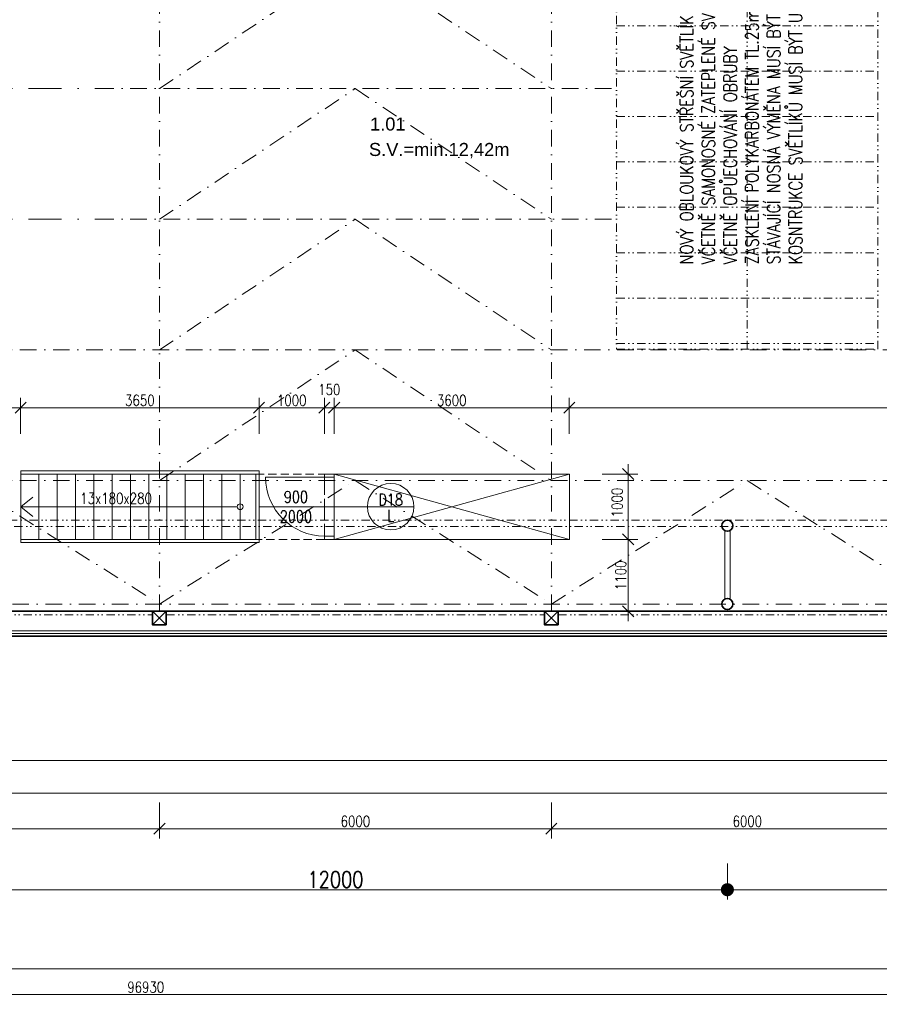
# Model space of a CAD drawing. Header units: millimetres. Extents: x -485339 to 350584, y -1189936 to 0.
# Tile 76 of 256: x -229878 to -216717, y -1065795 to -1050723. Entities that reach past the tile are written whole.
import ezdxf
from ezdxf.enums import TextEntityAlignment as Align

# ---------------------------------------------------------------- set-up
doc = ezdxf.new("R2010")
doc.units = ezdxf.units.MM
doc.header["$LTSCALE"] = 10
for name, pattern in [('DASHDOT', [25.4, 12.7, -6.35, 0, -6.35]), ('DĚLICÍ2', [15.875, 6.35, -3.175, 0, -3.175, 0, -3.175]), ('ČÁRKOVANÁ', [19.05, 12.7, -6.35])]:
    doc.linetypes.add(name, pattern=pattern)
doc.layers.get('Defpoints').update_dxf_attribs({"color": 201})
for name, color, linetype, lineweight in [('N_dveře', 10, 'Continuous', 18), ('N_kóty', 10, 'Continuous', 18), ('N_popis', 10, 'Continuous', 18), ('N_popis_otvory', 10, 'Continuous', 18), ('N_čáry_nad', 10, 'DĚLICÍ2', 18), ('N_čáry_obrys', 10, 'Continuous', 35), ('N_čáry_obv.plášt', 212, 'Continuous', 18), ('N_čáry_plné', 10, 'Continuous', 18), ('St__otvory_dveře', 40, 'Continuous', 18), ('St_kóty', 132, 'Continuous', 18), ('St_plocha_místnosti', 250, 'Continuous', 18), ('St_popis', 250, 'Continuous', 18), ('St_sloupy_konstrukce haly', 5, 'Continuous', 35), ('St_sloupy_opláštění_půdorys', 25, 'Continuous', 35), ('St_čáry_nad', 250, 'DĚLICÍ2', 18), ('St_čáry_osy', 250, 'DASHDOT', 18), ('St_čáry_plné', 250, 'Continuous', 18)]:
    doc.layers.add(name, color=color, linetype=linetype, lineweight=lineweight)
doc.styles.add('Andy', font='arial.ttf')
doc.styles.get("Standard").update_dxf_attribs({"font": 'simplex.shx', "width": 0.8})
doc.linetypes.add('IZOLACE', pattern='A,0.0001,-0.1,[134,ltypeshp.shx,S=0.1,R=0,X=-0.1,Y=0],-0.2,[134,ltypeshp.shx,S=0.1,R=180,X=0.1,Y=0],-0.1', length=0.4001)
doc.dimstyles.new('stavebníM100', dxfattribs={"dimtxt": 165, "dimasz": 170, "dimexe": 150, "dimexo": 100, "dimgap": 30, "dimtad": 1, "dimdec": 0, "dimtxsty": 'Standard', "dimblk": 'OBLIQUE', "dimcen": -2.5, "dimdle": 150, "dimclrd": 256, "dimclre": 256, "dimclrt": 256, "dimadec": 4, "dimazin": 0, "dimtfac": 1, "dimtdec": 0, "dimtmove": 2, "dimatfit": 3, "dimldrblk": 'OBLIQUE', "dimfxl": 400, "dimfxlon": 1, "dimlwd": -1, "dimlwe": -1, "dimarcsym": 0})
doc.dimstyles.new('stavebníM100_modul', dxfattribs={"dimtxt": 250, "dimasz": 200, "dimexe": 150, "dimexo": 100, "dimgap": 30, "dimtad": 1, "dimdec": 0, "dimtxsty": 'Standard', "dimblk": 'DOT', "dimcen": -2.5, "dimdle": 150, "dimclrd": 256, "dimclre": 256, "dimclrt": 256, "dimadec": 4, "dimazin": 0, "dimtfac": 1, "dimtdec": 0, "dimtmove": 2, "dimatfit": 3, "dimldrblk": 'OBLIQUE', "dimfxl": 400, "dimfxlon": 1, "dimlwd": -1, "dimlwe": -1, "dimarcsym": 0})

# ---------------------------------------------------------------- blocks, each defined once
blk = doc.blocks.new('G$C08AFE675')
at = {"layer": 'St_sloupy_konstrukce haly', "color": 250, "lineweight": 18, "ltscale": 2}
for points in [[(-525, 40), (525, 40)], [(-525, -40), (525, -40)]]:
    blk.add_lwpolyline(points, dxfattribs=at)
at = {"layer": 'St_sloupy_konstrukce haly', "ltscale": 2}
for centre in [(-600, 0), (600, 0)]:
    blk.add_circle(centre, 85, dxfattribs=at)
blk = doc.blocks.new('G$C0F2906C7')
at = {"layer": 'St_sloupy_opláštění_půdorys', "ltscale": 2}
blk.add_lwpolyline([(-105, -105), (105, -105), (105, 105), (-105, 105)], close=True, dxfattribs=at)
for points in [[(-105, 105), (105, -105)], [(105, 105), (-105, -105)]]:
    blk.add_lwpolyline(points, dxfattribs=at)
blk = doc.blocks.new('*U6988')
at = {"layer": 'St_čáry_osy', "ltscale": 2}
blk.add_lwpolyline([(-3000, -1945), (-4, -55), (3000, -1945)], dxfattribs=at)
blk = doc.blocks.new('*U6987')
at = {"layer": 'St_čáry_osy', "ltscale": 2}
for p in [(36000, 0), (42000, 0), (48000, 0)]:
    blk.add_blockref('*U6988', p, dxfattribs=at)
blk = doc.blocks.new('*U6990')
at = {"layer": 'St_čáry_osy', "ltscale": 2}
blk.add_lwpolyline([(-3000, -1000), (-4, 1000), (3000, -1000)], dxfattribs=at)
blk = doc.blocks.new('*U6989')
at = {"layer": 'St_čáry_osy', "ltscale": 2}
for p in [(36000, 6000), (36000, 4000), (36000, 2000), (36000, 0)]:
    blk.add_blockref('*U6990', p, dxfattribs=at)
blk = doc.blocks.new('_OBLIQUE')
at = {"color": 0, "linetype": 'ByBlock'}
blk.add_line((-0.5, -0.5), (0.5, 0.5), dxfattribs=at)
blk = doc.blocks.new('*D6996')
at = {"layer": 'Defpoints', "color": 0}
for p in [(-276113, -1061874), (-206363, -1062274), (-206363, -1062563)]:
    blk.add_point(p, dxfattribs=at)
at = {"layer": 'St_kóty'}
for p, q in [((-276113, -1062163), (-276113, -1062713)), ((-206363, -1062374), (-206363, -1062713)), ((-276263, -1062563), (-206213, -1062563))]:
    blk.add_line(p, q, dxfattribs=at)
at = {"layer": 'St_kóty', "linetype": 'ByBlock', "xscale": 170, "yscale": 170, "zscale": 170, "rotation": 180}
blk.add_blockref('_OBLIQUE', (-276113, -1062563), dxfattribs=at)
at = {"layer": 'St_kóty', "linetype": 'ByBlock', "xscale": 170, "yscale": 170, "zscale": 170}
blk.add_blockref('_OBLIQUE', (-206363, -1062563), dxfattribs=at)
at = {"layer": 'St_kóty', "insert": (-241238, -1062450), "char_height": 165, "attachment_point": 5}
blk.add_mtext('69750', dxfattribs=at)
blk = doc.blocks.new('*D7019')
at = {"layer": 'Defpoints', "color": 0}
for p in [(-233738, -1059883), (-227738, -1059883), (-227738, -1063107)]:
    blk.add_point(p, dxfattribs=at)
at = {"layer": 'St_kóty'}
for p, q in [((-233738, -1062707), (-233738, -1063257)), ((-227738, -1062707), (-227738, -1063257)), ((-233888, -1063107), (-227588, -1063107))]:
    blk.add_line(p, q, dxfattribs=at)
at = {"layer": 'St_kóty', "linetype": 'ByBlock', "xscale": 170, "yscale": 170, "zscale": 170, "rotation": 180}
blk.add_blockref('_OBLIQUE', (-233738, -1063107), dxfattribs=at)
at = {"layer": 'St_kóty', "linetype": 'ByBlock', "xscale": 170, "yscale": 170, "zscale": 170}
blk.add_blockref('_OBLIQUE', (-227738, -1063107), dxfattribs=at)
at = {"layer": 'St_kóty', "insert": (-230738, -1062994), "char_height": 165, "attachment_point": 5}
blk.add_mtext('6000', dxfattribs=at)
blk = doc.blocks.new('*D7020')
at = {"layer": 'Defpoints', "color": 0}
for p in [(-227738, -1059883), (-221738, -1059883), (-221738, -1063107)]:
    blk.add_point(p, dxfattribs=at)
at = {"layer": 'St_kóty'}
for p, q in [((-227738, -1062707), (-227738, -1063257)), ((-221738, -1062707), (-221738, -1063257)), ((-227888, -1063107), (-221588, -1063107))]:
    blk.add_line(p, q, dxfattribs=at)
at = {"layer": 'St_kóty', "linetype": 'ByBlock', "xscale": 170, "yscale": 170, "zscale": 170, "rotation": 180}
blk.add_blockref('_OBLIQUE', (-227738, -1063107), dxfattribs=at)
at = {"layer": 'St_kóty', "linetype": 'ByBlock', "xscale": 170, "yscale": 170, "zscale": 170}
blk.add_blockref('_OBLIQUE', (-221738, -1063107), dxfattribs=at)
at = {"layer": 'St_kóty', "insert": (-224738, -1062994), "char_height": 165, "attachment_point": 5}
blk.add_mtext('6000', dxfattribs=at)
blk = doc.blocks.new('*D7021')
at = {"layer": 'Defpoints', "color": 0}
for p in [(-221738, -1059883), (-215738, -1059883), (-215738, -1063107)]:
    blk.add_point(p, dxfattribs=at)
at = {"layer": 'St_kóty'}
for p, q in [((-221738, -1062707), (-221738, -1063257)), ((-215738, -1062707), (-215738, -1063257)), ((-221888, -1063107), (-215588, -1063107))]:
    blk.add_line(p, q, dxfattribs=at)
at = {"layer": 'St_kóty', "linetype": 'ByBlock', "xscale": 170, "yscale": 170, "zscale": 170, "rotation": 180}
blk.add_blockref('_OBLIQUE', (-221738, -1063107), dxfattribs=at)
at = {"layer": 'St_kóty', "linetype": 'ByBlock', "xscale": 170, "yscale": 170, "zscale": 170}
blk.add_blockref('_OBLIQUE', (-215738, -1063107), dxfattribs=at)
at = {"layer": 'St_kóty', "insert": (-218738, -1062994), "char_height": 165, "attachment_point": 5}
blk.add_mtext('6000', dxfattribs=at)
blk = doc.blocks.new('_Dot')
at = {"color": 0, "linetype": 'ByBlock', "lineweight": -2}
blk.add_line((-0.5, 0), (-1, 0), dxfattribs=at)
at = {"color": 0, "linetype": 'ByBlock', "const_width": 0.5}
blk.add_lwpolyline([(-0.25, 0, 1), (0.25, 0, 1)], format="xyb", close=True, dxfattribs=at)
blk = doc.blocks.new('*D7034')
at = {"layer": 'Defpoints', "color": 0}
for p in [(-219043, -1040868), (-207051, -1040782), (-219043, -1064041)]:
    blk.add_point(p, dxfattribs=at)
at = {"layer": 'St_kóty'}
for p, q in [((-219043, -1063641), (-219043, -1064191)), ((-207051, -1063641), (-207051, -1064191)), ((-207251, -1064041), (-218843, -1064041))]:
    blk.add_line(p, q, dxfattribs=at)
at = {"layer": 'St_kóty', "linetype": 'ByBlock', "xscale": 200, "yscale": 200, "zscale": 200, "rotation": 180}
blk.add_blockref('_Dot', (-219043, -1064041), dxfattribs=at)
at = {"layer": 'St_kóty', "linetype": 'ByBlock', "xscale": 200, "yscale": 200, "zscale": 200}
blk.add_blockref('_Dot', (-207051, -1064041), dxfattribs=at)
at = {"layer": 'St_kóty', "insert": (-213047, -1063886), "char_height": 250, "attachment_point": 5}
blk.add_mtext('11992', dxfattribs=at)
blk = doc.blocks.new('*D7035')
at = {"layer": 'Defpoints', "color": 0}
for p in [(-231043, -1040868), (-219043, -1040868), (-231043, -1064041)]:
    blk.add_point(p, dxfattribs=at)
at = {"layer": 'St_kóty'}
for p, q in [((-231043, -1063641), (-231043, -1064191)), ((-219043, -1063641), (-219043, -1064191)), ((-219243, -1064041), (-230843, -1064041))]:
    blk.add_line(p, q, dxfattribs=at)
at = {"layer": 'St_kóty', "linetype": 'ByBlock', "xscale": 200, "yscale": 200, "zscale": 200, "rotation": 180}
blk.add_blockref('_Dot', (-231043, -1064041), dxfattribs=at)
at = {"layer": 'St_kóty', "linetype": 'ByBlock', "xscale": 200, "yscale": 200, "zscale": 200}
blk.add_blockref('_Dot', (-219043, -1064041), dxfattribs=at)
at = {"layer": 'St_kóty', "insert": (-225043, -1063886), "char_height": 250, "attachment_point": 5}
blk.add_mtext('12000', dxfattribs=at)
blk = doc.blocks.new('*D7256')
at = {"layer": 'Defpoints', "color": 0}
for p in [(-179483, -1042046), (-276413, -1060078), (-179483, -1065645)]:
    blk.add_point(p, dxfattribs=at)
at = {"layer": 'St_kóty'}
for p, q in [((-276413, -1065245), (-276413, -1065795)), ((-179483, -1065245), (-179483, -1065795)), ((-276563, -1065645), (-179333, -1065645))]:
    blk.add_line(p, q, dxfattribs=at)
at = {"layer": 'St_kóty', "linetype": 'ByBlock', "xscale": 170, "yscale": 170, "zscale": 170, "rotation": 180}
blk.add_blockref('_OBLIQUE', (-276413, -1065645), dxfattribs=at)
at = {"layer": 'St_kóty', "linetype": 'ByBlock', "xscale": 170, "yscale": 170, "zscale": 170}
blk.add_blockref('_OBLIQUE', (-179483, -1065645), dxfattribs=at)
at = {"layer": 'St_kóty', "insert": (-227948, -1065533), "char_height": 165, "attachment_point": 5}
blk.add_mtext('96930', dxfattribs=at)
blk = doc.blocks.new('*D7257')
at = {"layer": 'Defpoints', "color": 0}
for p in [(-276413, -1060078), (-195583, -1060478), (-195583, -1065253)]:
    blk.add_point(p, dxfattribs=at)
at = {"layer": 'St_kóty'}
for p, q in [((-276413, -1064853), (-276413, -1065403)), ((-195583, -1064853), (-195583, -1065403)), ((-276563, -1065253), (-195433, -1065253))]:
    blk.add_line(p, q, dxfattribs=at)
at = {"layer": 'St_kóty', "linetype": 'ByBlock', "xscale": 170, "yscale": 170, "zscale": 170, "rotation": 180}
blk.add_blockref('_OBLIQUE', (-276413, -1065253), dxfattribs=at)
at = {"layer": 'St_kóty', "linetype": 'ByBlock', "xscale": 170, "yscale": 170, "zscale": 170}
blk.add_blockref('_OBLIQUE', (-195583, -1065253), dxfattribs=at)
at = {"layer": 'St_kóty', "insert": (-235998, -1065141), "char_height": 165, "attachment_point": 5}
blk.add_mtext('80830', dxfattribs=at)
blk = doc.blocks.new('*D7307')
at = {"layer": 'Defpoints', "color": 0}
for p in [(-276413, -1060654), (-206363, -1060654), (-206363, -1062062)]:
    blk.add_point(p, dxfattribs=at)
at = {"layer": 'N_kóty'}
for p, q in [((-276413, -1061662), (-276413, -1062212)), ((-206363, -1061662), (-206363, -1062212)), ((-276563, -1062062), (-206213, -1062062))]:
    blk.add_line(p, q, dxfattribs=at)
at = {"layer": 'N_kóty', "linetype": 'ByBlock', "xscale": 170, "yscale": 170, "zscale": 170, "rotation": 180}
blk.add_blockref('_OBLIQUE', (-276413, -1062062), dxfattribs=at)
at = {"layer": 'N_kóty', "linetype": 'ByBlock', "xscale": 170, "yscale": 170, "zscale": 170}
blk.add_blockref('_OBLIQUE', (-206363, -1062062), dxfattribs=at)
at = {"layer": 'N_kóty', "insert": (-241388, -1061949), "char_height": 165, "attachment_point": 5}
blk.add_mtext('70050', dxfattribs=at)
blk = doc.blocks.new('*U7799')
at = {"layer": 'St_čáry_plné', "ltscale": 2}
blk.add_line((0, 500), (0, -500), dxfattribs=at)
blk = doc.blocks.new('*U7800')
at = {"layer": 'St_čáry_plné', "lineweight": 18}
for p in [(0, 0), (280, 0), (560, 0), (840, 0), (1120, 0), (1400, 0), (1680, 0), (1960, 0), (2240, 0), (2520, 0), (2800, 0), (3080, 0)]:
    blk.add_blockref('*U7799', p, dxfattribs=at)
blk = doc.blocks.new('G$C4A64DE30')
at = {"layer": 'N_dveře', "ltscale": 2}
blk.add_lwpolyline([(-150, 450), (-1050, 450)], dxfattribs=at)
blk.add_arc((-150, 450), 900, 180, 270, dxfattribs=at)
at = {"layer": 'N_popis_otvory'}
blk.add_lwpolyline([(-1155, 0), (510, 0)], dxfattribs=at)
blk.add_circle((865, 0), 355, dxfattribs=at)
at = {"layer": 'N_čáry_plné'}
blk.add_lwpolyline([(510, 0), (1219, 0)], dxfattribs=at)
at = {"layer": 'St__otvory_dveře', "linetype": 'ČÁRKOVANÁ', "ltscale": 2}
for points in [[(-150, 450), (-150, 500), (0, 500), (0, 450)], [(-150, -500), (-150, -450), (0, -450), (0, -500)]]:
    blk.add_lwpolyline(points, close=True, dxfattribs=at)
for points in [[(-150, 450), (-150, -450)], [(0, 450), (0, -450)]]:
    blk.add_lwpolyline(points, dxfattribs=at)
at = {"layer": 'N_popis_otvory', "width": 0.8}
for s, p in [('D18', (865, 108)), ('L', (865, -139))]:
    blk.add_text(s, height=180, dxfattribs=at).set_placement(p, align=Align.MIDDLE_CENTER)
at = {"layer": 'N_popis_otvory', "insert": (-587, 0), "char_height": 180, "width": 1342.53, "attachment_point": 5}
blk.add_mtext('900\\P2000', dxfattribs=at)
blk = doc.blocks.new('*D7811')
at = {"layer": 'Defpoints', "color": 0}
for p in [(-226213, -1056663), (-229863, -1057628), (-226213, -1057628)]:
    blk.add_point(p, dxfattribs=at)
at = {"layer": 'St_kóty'}
for p, q in [((-229863, -1057063), (-229863, -1056513)), ((-226213, -1057063), (-226213, -1056513)), ((-230013, -1056663), (-226063, -1056663))]:
    blk.add_line(p, q, dxfattribs=at)
at = {"layer": 'St_kóty', "linetype": 'ByBlock', "xscale": 170, "yscale": 170, "zscale": 170, "rotation": 180}
blk.add_blockref('_OBLIQUE', (-229863, -1056663), dxfattribs=at)
at = {"layer": 'St_kóty', "linetype": 'ByBlock', "xscale": 170, "yscale": 170, "zscale": 170}
blk.add_blockref('_OBLIQUE', (-226213, -1056663), dxfattribs=at)
at = {"layer": 'St_kóty', "lineweight": 18, "insert": (-228038, -1056550), "char_height": 165, "attachment_point": 5}
blk.add_mtext('3650', dxfattribs=at)
blk = doc.blocks.new('*D7812')
at = {"layer": 'Defpoints', "color": 0}
for p in [(-225213, -1056663), (-226213, -1057628), (-225213, -1057678)]:
    blk.add_point(p, dxfattribs=at)
at = {"layer": 'St_kóty'}
for p, q in [((-226213, -1057063), (-226213, -1056513)), ((-225213, -1057063), (-225213, -1056513)), ((-226363, -1056663), (-225063, -1056663))]:
    blk.add_line(p, q, dxfattribs=at)
at = {"layer": 'St_kóty', "linetype": 'ByBlock', "xscale": 170, "yscale": 170, "zscale": 170, "rotation": 180}
blk.add_blockref('_OBLIQUE', (-226213, -1056663), dxfattribs=at)
at = {"layer": 'St_kóty', "linetype": 'ByBlock', "xscale": 170, "yscale": 170, "zscale": 170}
blk.add_blockref('_OBLIQUE', (-225213, -1056663), dxfattribs=at)
at = {"layer": 'St_kóty', "lineweight": 18, "insert": (-225713, -1056550), "char_height": 165, "attachment_point": 5}
blk.add_mtext('1000', dxfattribs=at)
blk = doc.blocks.new('*D7813')
at = {"layer": 'Defpoints', "color": 0}
for p in [(-225063, -1056663), (-225213, -1057678), (-225063, -1057678)]:
    blk.add_point(p, dxfattribs=at)
at = {"layer": 'St_kóty'}
for p, q in [((-225213, -1057063), (-225213, -1056513)), ((-225063, -1057063), (-225063, -1056513)), ((-225363, -1056663), (-224913, -1056663))]:
    blk.add_line(p, q, dxfattribs=at)
at = {"layer": 'St_kóty', "linetype": 'ByBlock', "xscale": 170, "yscale": 170, "zscale": 170, "rotation": 180}
blk.add_blockref('_OBLIQUE', (-225213, -1056663), dxfattribs=at)
at = {"layer": 'St_kóty', "linetype": 'ByBlock', "xscale": 170, "yscale": 170, "zscale": 170}
blk.add_blockref('_OBLIQUE', (-225063, -1056663), dxfattribs=at)
at = {"layer": 'St_kóty', "lineweight": 18, "insert": (-225138, -1056385), "char_height": 165, "attachment_point": 5}
blk.add_mtext('150', dxfattribs=at)
blk = doc.blocks.new('*D7814')
at = {"layer": 'Defpoints', "color": 0}
for p in [(-221463, -1056663), (-225063, -1057678), (-221463, -1057678)]:
    blk.add_point(p, dxfattribs=at)
at = {"layer": 'St_kóty'}
for p, q in [((-225063, -1057063), (-225063, -1056513)), ((-221463, -1057063), (-221463, -1056513)), ((-225213, -1056663), (-221313, -1056663))]:
    blk.add_line(p, q, dxfattribs=at)
at = {"layer": 'St_kóty', "linetype": 'ByBlock', "xscale": 170, "yscale": 170, "zscale": 170, "rotation": 180}
blk.add_blockref('_OBLIQUE', (-225063, -1056663), dxfattribs=at)
at = {"layer": 'St_kóty', "linetype": 'ByBlock', "xscale": 170, "yscale": 170, "zscale": 170}
blk.add_blockref('_OBLIQUE', (-221463, -1056663), dxfattribs=at)
at = {"layer": 'St_kóty', "lineweight": 18, "insert": (-223263, -1056550), "char_height": 165, "attachment_point": 5}
blk.add_mtext('3600', dxfattribs=at)
blk = doc.blocks.new('*D7815')
at = {"layer": 'Defpoints', "color": 0}
for p in [(-221463, -1057678), (-221463, -1058678), (-220562, -1058678)]:
    blk.add_point(p, dxfattribs=at)
at = {"layer": 'St_kóty'}
for p, q in [((-220562, -1057528), (-220562, -1058828)), ((-220962, -1057678), (-220412, -1057678)), ((-220962, -1058678), (-220412, -1058678))]:
    blk.add_line(p, q, dxfattribs=at)
at = {"layer": 'St_kóty', "linetype": 'ByBlock', "xscale": 170, "yscale": 170, "zscale": 170}
for p, rotation in [((-220562, -1057678), 90), ((-220562, -1058678), 270)]:
    blk.add_blockref('_OBLIQUE', p, dxfattribs=dict(at, rotation=rotation))
at = {"layer": 'St_kóty', "lineweight": 18, "insert": (-220731, -1058114), "char_height": 165, "attachment_point": 5, "rotation": 90}
blk.add_mtext('1000', dxfattribs=at)
blk = doc.blocks.new('*D7816')
at = {"layer": 'Defpoints', "color": 0}
for p in [(-221463, -1058678), (-220562, -1059778), (-220562, -1059778)]:
    blk.add_point(p, dxfattribs=at)
at = {"layer": 'St_kóty'}
for p, q in [((-220562, -1058528), (-220562, -1059928)), ((-220962, -1058678), (-220412, -1058678)), ((-220462, -1059778), (-220412, -1059778))]:
    blk.add_line(p, q, dxfattribs=at)
at = {"layer": 'St_kóty', "linetype": 'ByBlock', "xscale": 170, "yscale": 170, "zscale": 170}
for p, rotation in [((-220562, -1058678), 90), ((-220562, -1059778), 270)]:
    blk.add_blockref('_OBLIQUE', p, dxfattribs=dict(at, rotation=rotation))
at = {"layer": 'St_kóty', "lineweight": 18, "insert": (-220675, -1059228), "char_height": 165, "attachment_point": 5, "rotation": 90}
blk.add_mtext('1100', dxfattribs=at)
blk = doc.blocks.new('*D7817')
at = {"layer": 'Defpoints', "color": 0}
for p in [(-206363, -1056663), (-221463, -1057678), (-206363, -1059778)]:
    blk.add_point(p, dxfattribs=at)
at = {"layer": 'St_kóty'}
for p, q in [((-221463, -1057063), (-221463, -1056513)), ((-206363, -1057063), (-206363, -1056513)), ((-221613, -1056663), (-206213, -1056663))]:
    blk.add_line(p, q, dxfattribs=at)
at = {"layer": 'St_kóty', "linetype": 'ByBlock', "xscale": 170, "yscale": 170, "zscale": 170, "rotation": 180}
blk.add_blockref('_OBLIQUE', (-221463, -1056663), dxfattribs=at)
at = {"layer": 'St_kóty', "linetype": 'ByBlock', "xscale": 170, "yscale": 170, "zscale": 170}
blk.add_blockref('_OBLIQUE', (-206363, -1056663), dxfattribs=at)
at = {"layer": 'St_kóty', "lineweight": 18, "insert": (-213913, -1056550), "char_height": 165, "attachment_point": 5}
blk.add_mtext('15100', dxfattribs=at)
blk = doc.blocks.new('*U8142')
at = {"layer": 'N_čáry_nad', "linetype": 'DASHDOT', "lineweight": 18, "ltscale": 4}
blk.add_lwpolyline([(-2050, 0), (2050, 0)], dxfattribs=at)
blk = doc.blocks.new('*U8141')
at = {"layer": 'N_čáry_nad', "lineweight": 18}
for p in [(0, 0), (0, -2000), (0, -4000), (0, -6000), (0, -8000)]:
    blk.add_blockref('*U8142', p, dxfattribs=at)
blk = doc.blocks.new('G$CF626FB6D')
at = {"layer": 'N_čáry_nad', "linetype": 'ByBlock', "ltscale": 2}
for p, q in [((-4050, 0), (-4050, -36237.5)), ((-50, -36237.5), (-50, 0)), ((-4050, -31285), (-50, -31285)), ((-4050, -31980), (-50, -31980)), ((-4050, -32675), (-50, -32675)), ((-4050, -33370), (-50, -33370)), ((-4050, -34065), (-50, -34065)), ((-4050, -34760), (-50, -34760)), ((-4050, -35455), (-50, -35455)), ((-4050, -36150), (-50, -36150))]:
    blk.add_line(p, q, dxfattribs=at)
for points in [[(-2050, -36237.5), (-2050, -55)], [(-4050, -36237.5), (-50, -36237.5)]]:
    blk.add_lwpolyline(points, dxfattribs=at)

msp = doc.modelspace()

# ---------------------------------------------------------------- linework, layer by layer
at = {"layer": 'N_čáry_obrys', "ltscale": 2}
msp.add_lwpolyline([(-206442.7, -1060157.6), (-276112.7, -1060157.6)], dxfattribs=at)
at = {"layer": 'N_čáry_obv.plášt', "linetype": 'IZOLACE', "ltscale": 8}
msp.add_lwpolyline([(-206402.7, -1060117.6), (-276452.7, -1060117.6)], dxfattribs=at)
at = {"layer": 'St__otvory_dveře', "linetype": 'ČÁRKOVANÁ'}
msp.add_lwpolyline([(-226262.7, -1057677.6), (-225212.7, -1057677.6), (-225212.7, -1058677.6), (-226262.7, -1058677.6)], dxfattribs=at)
at = {"layer": 'St_sloupy_konstrukce haly', "ltscale": 2}
msp.add_lwpolyline([(-276112.7, -1059777.6), (-206362.7, -1059777.6)], dxfattribs=at)
at = {"layer": 'St_čáry_nad', "ltscale": 2}
for points in [[(-207042.7, -1058382.6), (-275737.7, -1058382.6)], [(-206959.1, -1058482.6), (-275737.7, -1058482.6)], [(-233632.7, -1059832.6), (-227842.7, -1059832.6)], [(-227632.7, -1059832.6), (-221842.7, -1059832.6)], [(-221632.7, -1059832.6), (-215842.7, -1059832.6)]]:
    msp.add_lwpolyline(points, dxfattribs=at)
at = {"layer": 'St_čáry_osy', "ltscale": 2}
for points in [[(-227737.7, -1059777.6), (-227737.7, -1011656.9)], [(-221737.7, -1059777.6), (-221737.7, -1011656.9)], [(-228692, -1051777.6), (-220792, -1051777.6)], [(-228692, -1053777.6), (-220792, -1053777.6)], [(-276112.7, -1055777.6), (-206362.7, -1055777.6)], [(-276112.7, -1057777.6), (-206362.7, -1057777.6)], [(-206362.7, -1059667.6), (-275957.7, -1059667.6)]]:
    msp.add_lwpolyline(points, dxfattribs=at)
at = {"layer": 'St_čáry_plné', "ltscale": 2}
for p, q in [((-229862.7, -1057627.6), (-229862.7, -1058727.6)), ((-226262.7, -1057677.6), (-229862.7, -1057677.6)), ((-226262.7, -1058677.6), (-226262.7, -1057677.6)), ((-229862.7, -1058677.6), (-226262.7, -1058677.6))]:
    msp.add_line(p, q, dxfattribs=at)
for points in [[(-229862.7, -1058727.6), (-226212.7, -1058727.6), (-226212.7, -1057627.6), (-229862.7, -1057627.6)], [(-206362.7, -1060077.6), (-276112.7, -1060077.6)]]:
    msp.add_lwpolyline(points, dxfattribs=at)
at = {"layer": 'St_čáry_plné', "lineweight": 18}
for points in [[(-226262.7, -1057677.6), (-226262.7, -1058677.6)], [(-225062.7, -1057677.6), (-221462.7, -1058677.6)], [(-221462.7, -1057677.6), (-225062.7, -1058677.6)], [(-229862.7, -1058177.6), (-229677.6, -1058029.9)], [(-226547, -1058177.6), (-229862.7, -1058177.6)], [(-229862.7, -1058177.6), (-229677.6, -1058325.4)]]:
    msp.add_lwpolyline(points, dxfattribs=at)
at = {"layer": 'St_čáry_plné', "ltscale": 2}
msp.add_lwpolyline([(-221462.7, -1058677.6), (-221462.7, -1057677.6), (-225062.7, -1057677.6), (-225062.7, -1058677.6)], close=True, dxfattribs=at)
at = {"layer": 'St_čáry_plné', "lineweight": 18}
msp.add_circle((-226502.7, -1058177.6), 44.2, dxfattribs=at)

# ---------------------------------------------------------------- block references
at = {"layer": 'N_čáry_nad', "lineweight": 18}
for name, p in [('G$CF626FB6D', (-216692, -1019529.6)), ('*U8141', (-230742, -1045777.6))]:
    msp.add_blockref(name, p, dxfattribs=at)
at = {"layer": 'St__otvory_dveře', "lineweight": 18}
msp.add_blockref('G$C4A64DE30', (-225062.7, -1058177.6), dxfattribs=at)
at = {"layer": 'St_sloupy_konstrukce haly', "ltscale": 2, "rotation": 90}
msp.add_blockref('G$C08AFE675', (-219042.7, -1059067.6), dxfattribs=at)
at = {"layer": 'St_sloupy_opláštění_půdorys', "ltscale": 2, "rotation": 90}
for p in [(-227737.7, -1059882.6), (-221737.7, -1059882.6)]:
    msp.add_blockref('G$C0F2906C7', p, dxfattribs=at)
at = {"layer": 'St_čáry_osy', "ltscale": 2}
for name, p in [('*U6989', (-260737.7, -1056777.6)), ('*U6987', (-266737.7, -1057722.6))]:
    msp.add_blockref(name, p, dxfattribs=at)
at = {"layer": 'St_čáry_plné', "lineweight": 18}
msp.add_blockref('*U7800', (-229582.7, -1058177.6), dxfattribs=at)

# ---------------------------------------------------------------- texts
at = {"layer": 'Defpoints', "ltscale": 2, "style": 'Andy'}
msp.add_text('S.V.=min.12,42m', height=200, dxfattribs=at).set_placement((-224529.9, -1052809.4))
at = {"layer": 'N_popis', "insert": (-219766.7, -1054467), "char_height": 200, "width": 20736.512, "attachment_point": 1, "rotation": 90}
msp.add_mtext('NOVÝ OBLOUKOVÝ STŘEŠNÍ SVĚTLÍK PEVNÉ HLINÍKOVÉ KONSTRUKCE\\PVČETNĚ SAMONOSNÉ ZATEPLENÉ SVĚTLÍKOVÉ KOSNTRUKCE , ŠÍŘKY 100mm\\PVČETNĚ OPŮECHOVÁNÍ OBRUBY\\PZASKLENÍ POLYKARBONÁTEM TL.25mm BARVA OPÁL\\PSTÁVAJÍCÍ NOSNÁ VÝMĚNA MUSÍ BÝT KONTROLOVÁNA STATIKEM, PŘÍPADNĚ MUSÍ PŘIZVANÝ STATIK ANVRHNOUT VÝMĚNU ZA NOVÉ\\PKOSNTRUKCE SVĚTLÍKŮ MUSÍ BÝT UMÍSTĚNA NAD VAZNÍKY ČI VÝMĚNOU PO CELÉM OBVODĚ', dxfattribs=at)
at = {"layer": 'St_plocha_místnosti', "ltscale": 2, "style": 'Andy'}
msp.add_text('1.01', height=200, dxfattribs=at).set_placement((-224513.8, -1052419.9))
at = {"layer": 'St_popis', "ltscale": 2, "width": 0.8}
msp.add_text('13x180x280', height=165, dxfattribs=at).set_placement((-228950.5, -1058132.6))

# ---------------------------------------------------------------- dimensions: what is measured, and where the dimension line sits
at = {"layer": 'N_kóty'}
dim = msp.add_linear_dim(base=(-206362.7, -1062061.7), p1=(-276412.7, -1060653.8), p2=(-206362.7, -1060653.8), dimstyle='stavebníM100', dxfattribs=at)
dim.commit()
dim.dimension.update_dxf_attribs({"geometry": '*D7307', "text_midpoint": (-241387.7, -1061949.2)})
at = {"layer": 'St_kóty'}
for base, p1, p2, dimstyle, picture, middle in [((-231042.7, -1064041.5), (-219042.7, -1040867.6), (-231042.7, -1040867.6), 'stavebníM100_modul', '*D7035', (-225042.7, -1063886.5)), ((-219042.7, -1064041.5), (-207050.9, -1040782.2), (-219042.7, -1040867.6), 'stavebníM100_modul', '*D7034', (-213046.8, -1063886.5)), ((-227737.7, -1063107), (-233737.7, -1059882.6), (-227737.7, -1059882.6), 'stavebníM100', '*D7019', (-230737.7, -1062994.5)), ((-221737.7, -1063107), (-227737.7, -1059882.6), (-221737.7, -1059882.6), 'stavebníM100', '*D7020', (-224737.7, -1062994.5)), ((-215737.7, -1063107), (-221737.7, -1059882.6), (-215737.7, -1059882.6), 'stavebníM100', '*D7021', (-218737.7, -1062994.5))]:
    dim = msp.add_linear_dim(base=base, p1=p1, p2=p2, dimstyle=dimstyle, dxfattribs=at)
    dim.commit()
    dim.dimension.update_dxf_attribs({"geometry": picture, "text_midpoint": middle})
for base, p1, p2, picture, middle in [((-179483, -1065645.1), (-276412.7, -1060077.6), (-179483, -1042045.8), '*D7256', (-227947.9, -1065532.6)), ((-195582.7, -1065253.2), (-276412.7, -1060077.6), (-195582.7, -1060477.6), '*D7257', (-235997.7, -1065140.7)), ((-206362.7, -1062562.9), (-276112.7, -1061874.1), (-206362.7, -1062274.1), '*D6996', (-241237.7, -1062450.4))]:
    dim = msp.add_linear_dim(base=base, p1=p1, p2=p2, dimstyle='stavebníM100', override={"dimtxsty": 'Standard', "dimldrblk": 'OBLIQUE'}, dxfattribs=at)
    dim.commit()
    dim.dimension.update_dxf_attribs({"geometry": picture, "text_midpoint": middle})
at = {"layer": 'St_kóty', "lineweight": 18}
for base, p1, p2, picture, middle in [((-225062.7, -1056662.6), (-225212.7, -1057677.6), (-225062.7, -1057677.6), '*D7813', (-225137.7, -1056385.1)), ((-226212.7, -1056662.6), (-229862.7, -1057627.6), (-226212.7, -1057627.6), '*D7811', (-228037.7, -1056550.1)), ((-225212.7, -1056662.6), (-226212.7, -1057627.6), (-225212.7, -1057677.6), '*D7812', (-225712.7, -1056550.1)), ((-221462.7, -1056662.6), (-225062.7, -1057677.6), (-221462.7, -1057677.6), '*D7814', (-223262.7, -1056550.1)), ((-206362.7, -1056662.6), (-221462.7, -1057677.6), (-206362.7, -1059777.6), '*D7817', (-213912.7, -1056550.1))]:
    dim = msp.add_linear_dim(base=base, p1=p1, p2=p2, dimstyle='stavebníM100', dxfattribs=at)
    dim.commit()
    dim.dimension.update_dxf_attribs({"geometry": picture, "text_midpoint": middle})
dim = msp.add_linear_dim(base=(-220562.1, -1058677.6), p1=(-221462.7, -1057677.6), p2=(-221462.7, -1058677.6), angle=90, dimstyle='stavebníM100', dxfattribs=at)
dim.commit()
dim.dimension.update_dxf_attribs({"geometry": '*D7815', "text_midpoint": (-220730.5, -1058113.9), "dimtype": 160})
dim = msp.add_linear_dim(base=(-220562.1, -1059777.6), p1=(-221462.7, -1058677.6), p2=(-220562.1, -1059777.6), angle=90, dimstyle='stavebníM100', dxfattribs=at)
dim.commit()
dim.dimension.update_dxf_attribs({"geometry": '*D7816', "text_midpoint": (-220674.6, -1059227.6)})

doc.saveas('drawing.dxf')
